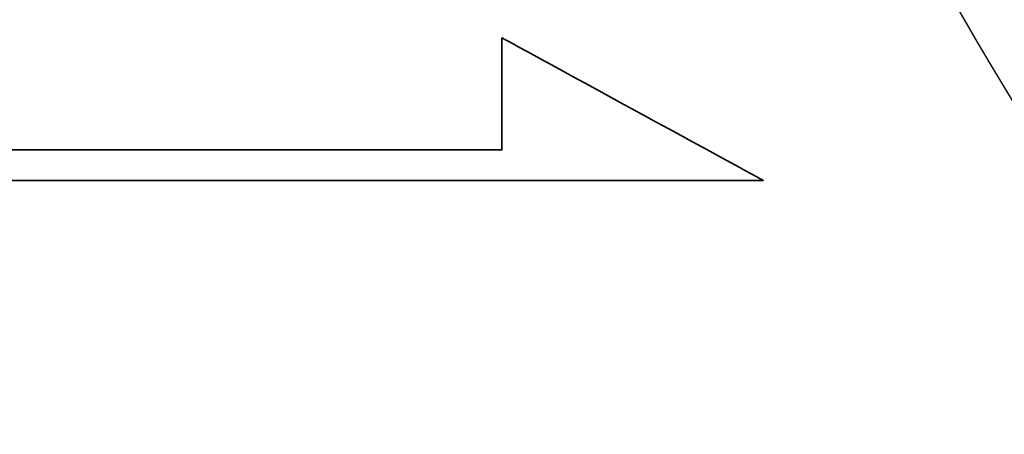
# Model space of a CAD drawing. Header units: millimetres. Extents: x 732 to 1015, y 96 to 192.
# Tile 46 of 53: x 944.364 to 945.505, y 121.754 to 122.235. Entities that reach past the tile are written whole.
import ezdxf

# ---------------------------------------------------------------- set-up
doc = ezdxf.new("R2010")
doc.units = ezdxf.units.MM
doc.header["$LTSCALE"] = 0.15
for name, color, linetype in [('2', 7, 'CONTINUOUS'), ('DIM', 4, 'CONTINUOUS'), ('layer 1', 7, 'CONTINUOUS')]:
    doc.layers.add(name, color=color, linetype=linetype)

# ---------------------------------------------------------------- blocks, each defined once
blk = doc.blocks.new('TBI MOTION logo(完整正式版)')
at = {"layer": 'layer 1', "color": 22, "lineweight": 35}
blk.add_open_spline([(75.90875, -9.47875), (75.90875, -9.47875), (75.90875, -12.28625), (75.90875, -12.28625), (75.90875, -12.28625), (75.90875, -12.28625), (75.90875, -12.47875), (75.90875, -12.47875), (75.90875, -12.47875), (75.90875, -12.47875), (75.71625, -12.47875), (75.71625, -12.47875), (75.71625, -12.47875), (75.71625, -12.47875), (-88.32875, -12.47875), (-88.32875, -12.47875), (-88.32875, -12.47875), (-88.32875, -12.47875), (-88.32875, -13.29375), (-88.32875, -13.29375), (-88.32875, -13.29375), (-88.32875, -13.29375), (82.89125, -13.29375), (82.89125, -13.29375), (82.89125, -13.29375), (82.89125, -13.29375), (75.90875, -9.47875), (75.90875, -9.47875)], degree=3, knots=[0, 0, 0, 0, 0.14285714, 0.14285714, 0.14285714, 0.14285715, 0.28571429, 0.28571429, 0.28571429, 0.2857143, 0.42857143, 0.42857143, 0.42857143, 0.42857144, 0.57142857, 0.57142857, 0.57142857, 0.57142858, 0.71428571, 0.71428571, 0.71428571, 0.71428572, 0.85714286, 0.85714286, 0.85714286, 0.85714287, 1, 1, 1, 1], dxfattribs=at)

msp = doc.modelspace()

# ---------------------------------------------------------------- linework, layer by layer
at = {"layer": '2', "color": 0, "linetype": 'Continuous'}
msp.add_open_spline([(953.4927, 125.7752), (953.4154, 124.376), (953.2502, 123.0265), (952.2405, 121.5137), (951.7666, 121.1038), (950.5587, 120.5551), (949.8235, 120.4153), (948.3594, 120.4137), (947.6228, 120.552), (946.4102, 121.0993), (945.9353, 121.5072), (944.9162, 123.0306), (944.7559, 124.3638), (944.6779, 125.7752)], degree=3, knots=[0, 0, 0, 0, 0.25, 0.25, 0.375, 0.375, 0.5, 0.5, 0.625, 0.625, 0.75, 0.75, 1, 1, 1, 1], dxfattribs=at)

# ---------------------------------------------------------------- block references
at = {"layer": 'DIM', "color": 7, "xscale": 0.0433753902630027, "yscale": 0.0433753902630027, "zscale": 0.0433753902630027}
msp.add_blockref('TBI MOTION logo(完整正式版)', (941.6304, 122.6253), dxfattribs=at)

doc.saveas('drawing.dxf')
